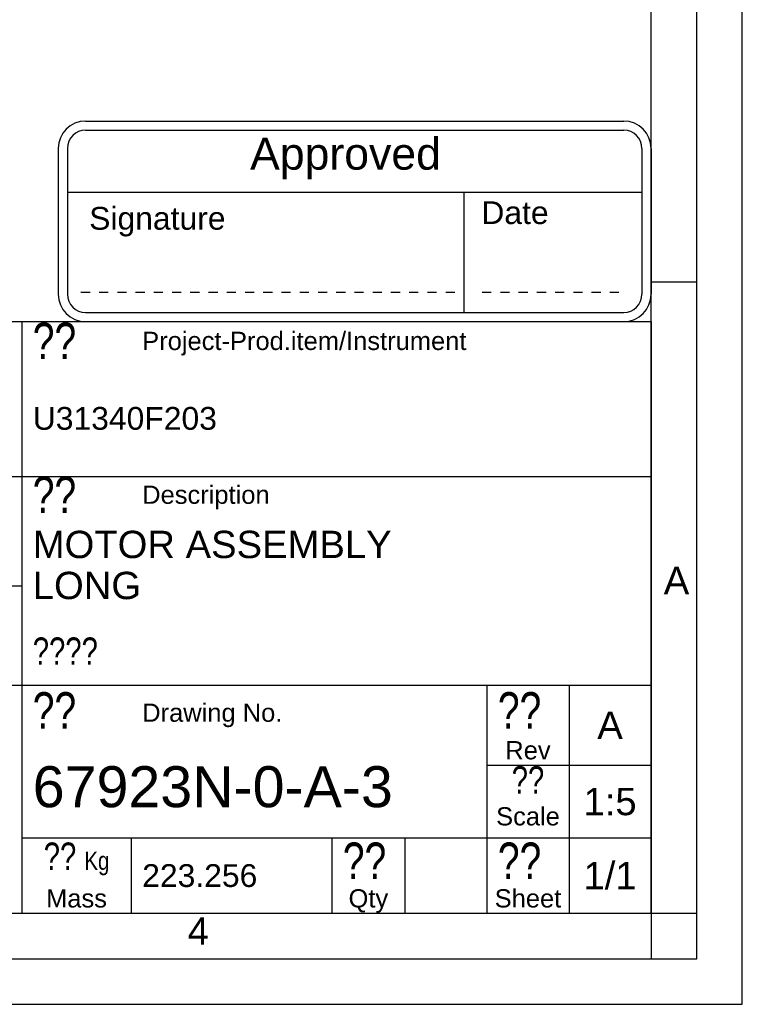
# Model space of a CAD drawing. Header units: millimetres. Extents: x 0 to 420, y 0 to 297.
# Tile 37 of 52: x 341 to 420, y 0 to 108. Entities that reach past the tile are written whole.
import ezdxf

# ---------------------------------------------------------------- set-up
doc = ezdxf.new("R2010")
doc.units = ezdxf.units.MM
doc.header["$LTSCALE"] = 23.1
doc.layers.get('0').update_dxf_attribs({"linetype": 'CONTINUOUS'})
doc.layers.add('DETAIL', color=7, linetype='CONTINUOUS')
doc.styles.add('TEXTSTYLE_11', font='arial.ttf')
doc.styles.add('TEXTSTYLE_2', font='arial.ttf')
doc.styles.add('TEXTSTYLE_3', font='arial.ttf')
doc.styles.add('TEXTSTYLE_5', font='txt', dxfattribs={"width": 0.8})

# ---------------------------------------------------------------- blocks, each defined once
blk = doc.blocks.new('APPROVED_BL3', base_point=(377.5, 85.91))
at = {"layer": 'DETAIL', "color": 1, "linetype": 'CONTINUOUS'}
for p, q in [((348, 96.91), (407, 96.91)), ((348, 95.91), (407, 95.91)), ((345, 93.91), (345, 77.91)), ((346, 93.91), (346, 77.91)), ((409, 93.91), (409, 77.91)), ((410, 93.91), (410, 77.91)), ((346, 89.09), (409, 89.09)), ((389.48, 89.09), (389.48, 75.91)), ((347.48, 78.12), (348.48, 78.12)), ((349.48, 78.12), (350.48, 78.12)), ((351.48, 78.12), (352.48, 78.12)), ((353.48, 78.12), (354.48, 78.12)), ((355.48, 78.12), (356.48, 78.12)), ((357.48, 78.12), (358.48, 78.12)), ((359.48, 78.12), (360.48, 78.12)), ((361.48, 78.12), (362.48, 78.12)), ((363.48, 78.12), (364.48, 78.12)), ((365.48, 78.12), (366.48, 78.12)), ((367.48, 78.12), (368.48, 78.12)), ((369.48, 78.12), (370.48, 78.12)), ((371.48, 78.12), (372.48, 78.12)), ((373.48, 78.12), (374.48, 78.12)), ((375.48, 78.12), (376.48, 78.12)), ((377.48, 78.12), (378.48, 78.12)), ((379.48, 78.12), (380.48, 78.12)), ((381.48, 78.12), (382.48, 78.12)), ((383.48, 78.12), (384.48, 78.12)), ((385.48, 78.12), (386.48, 78.12)), ((387.48, 78.12), (388.48, 78.12)), ((391.48, 78.12), (392.48, 78.12)), ((393.48, 78.12), (394.48, 78.12)), ((395.48, 78.12), (396.48, 78.12)), ((397.48, 78.12), (398.48, 78.12)), ((399.48, 78.12), (400.48, 78.12)), ((401.48, 78.12), (402.48, 78.12)), ((403.48, 78.12), (404.48, 78.12)), ((405.48, 78.12), (406.48, 78.12)), ((348, 75.91), (407, 75.91)), ((348, 74.91), (407, 74.91))]:
    blk.add_line(p, q, dxfattribs=at)
for centre, radius, start, end in [((348, 93.91), 3, 90, 180), ((407, 93.91), 3, 0, 90), ((348, 93.91), 2, 90, 180), ((407, 93.91), 2, 0, 90), ((348, 77.91), 3, 180, 270), ((348, 77.91), 2, 180, 270), ((407, 77.91), 3, 270, 360), ((407, 77.91), 2, 270, 360)]:
    blk.add_arc(centre, radius, start, end, dxfattribs=at)
at = {"layer": 'DETAIL', "color": 2, "linetype": 'CONTINUOUS', "style": 'TEXTSTYLE_11'}
for s, height, p in [('Approved', 3.5, (366.03, 91.58)), ('Signature', 2.5, (348.39, 84.99)), ('Date', 2.5, (391.39, 85.61))]:
    blk.add_text(s, height=height, dxfattribs=at).set_placement(p)

msp = doc.modelspace()

# ---------------------------------------------------------------- linework, layer by layer
at = {"color": 2, "linetype": 'CONTINUOUS'}
for p, q in [((420, 0), (420, 297)), ((415, 5), (415, 292)), ((410, 79.25), (415, 79.25)), ((235, 74.91189), (410, 74.91189)), ((341, 74.91189), (341, 9.99989)), ((410, 74.91189), (410, 9.99989)), ((235, 57.91189), (410, 57.91189)), ((235, 45.91189), (341, 45.91189)), ((235, 34.99989), (410, 34.99989)), ((392, 34.99989), (392, 9.99989)), ((401, 34.99989), (401, 9.99989)), ((392, 26.24989), (410, 26.24989)), ((341, 18.24989), (410, 18.24989)), ((353, 18.24989), (353, 9.99989)), ((375, 18.24989), (375, 9.99989)), ((383, 18.24989), (383, 9.99989)), ((235, 9.99989), (410, 9.99989)), ((410.00278, 10.01538), (410.00278, 5.01538)), ((410.00841, 9.99683), (415.00841, 9.99683)), ((20, 5), (415, 5)), ((237.25, 0), (420, 0))]:
    msp.add_line(p, q, dxfattribs=at)
at = {"color": 7, "linetype": 'CONTINUOUS'}
for p, q in [((410, 10), (410, 287)), ((25, 10), (410, 10))]:
    msp.add_line(p, q, dxfattribs=at)

# ---------------------------------------------------------------- block references
at = {"layer": 'DETAIL', "color": 2, "linetype": 'CONTINUOUS'}
msp.add_blockref('APPROVED_BL3', (377.49758, 85.90743), dxfattribs=at)

# ---------------------------------------------------------------- texts
at = {"color": 2, "linetype": 'CONTINUOUS', "char_height": 3, "attachment_point": 1, "line_spacing_factor": 0.9, "style": 'TEXTSTYLE_2'}
for s, insert, width in [('A', (411.3869, 47.99854), 2.7881041), ('4', (359.18334, 9.53753), 2.330855)]:
    msp.add_mtext(s, dxfattribs=dict(at, insert=insert, width=width))
at = {"layer": 'DETAIL', "color": 2, "linetype": 'CONTINUOUS', "line_spacing_factor": 0.9}
for s, insert, char_height, width, attachment_point, style in [('?? ', (342.2, 74.78689), 4, 9.6, 1, 'TEXTSTYLE_5'), ('Project-Prod.item/Instrument', (354.2, 73.78689), 2, 35.5018587, 1, 'TEXTSTYLE_3'), ('U31340F203', (342.2, 65.53689), 2.5, 20.1858736, 1, 'TEXTSTYLE_2'), ('?? ', (342.2, 57.91189), 4, 9.6, 1, 'TEXTSTYLE_5'), ('Description', (354.2, 56.91189), 2, 13.9628253, 1, 'TEXTSTYLE_3'), ('MOTOR ASSEMBLY\\PLONG', (342.2, 51.95589), 3, 39.267658, 1, 'TEXTSTYLE_2'), ('????', (342.2, 40.24989), 3, 9.6, 1, 'TEXTSTYLE_5'), ('??', (342.2, 34.24989), 4, 6.4, 1, 'TEXTSTYLE_5'), ('??', (393.2, 34.24989), 4, 6.4, 1, 'TEXTSTYLE_5'), ('Drawing No.', (354.2, 32.99989), 2, 15.3531599, 1, 'TEXTSTYLE_3'), ('A', (405.5, 32.12489), 3, 2.7881041, 2, 'TEXTSTYLE_2'), ('Rev', (396.5, 28.87489), 2, 4.9665428, 2, 'TEXTSTYLE_3'), ('67923N-0-A-3', (342.2, 26.12489), 4.5, 39.4628253, 1, 'TEXTSTYLE_3'), ('??', (396.5, 26.12489), 3, 4.8, 2, 'TEXTSTYLE_5'), ('1:5', (405.5, 23.74989), 3, 5.8215613, 2, 'TEXTSTYLE_3'), ('Scale', (396.5, 21.62489), 2, 6.9814126, 2, 'TEXTSTYLE_3'), ('?? \\Farial.ttf;\\H2.0;Kg', (347, 17.74989), 3, 10.6126394, 2, 'TEXTSTYLE_5'), ('??', (376.2, 17.74989), 4, 6.4, 1, 'TEXTSTYLE_5'), ('??', (393.2, 17.74989), 4, 6.4, 1, 'TEXTSTYLE_5'), ('223.256', (354.2, 15.37489), 2.5, 12.6208178, 1, 'TEXTSTYLE_2'), ('1/1', (405.5, 15.62489), 3, 5.8215613, 2, 'TEXTSTYLE_3'), ('Mass', (347, 12.62489), 2, 6.669145, 2, 'TEXTSTYLE_3'), ('Qty', (379, 12.62489), 2, 4.3420074, 2, 'TEXTSTYLE_3'), ('Sheet', (396.5, 12.62489), 2, 7.2936803, 2, 'TEXTSTYLE_3')]:
    msp.add_mtext(s, dxfattribs=dict(at, insert=insert, char_height=char_height, width=width, attachment_point=attachment_point, style=style))

doc.saveas('drawing.dxf')
